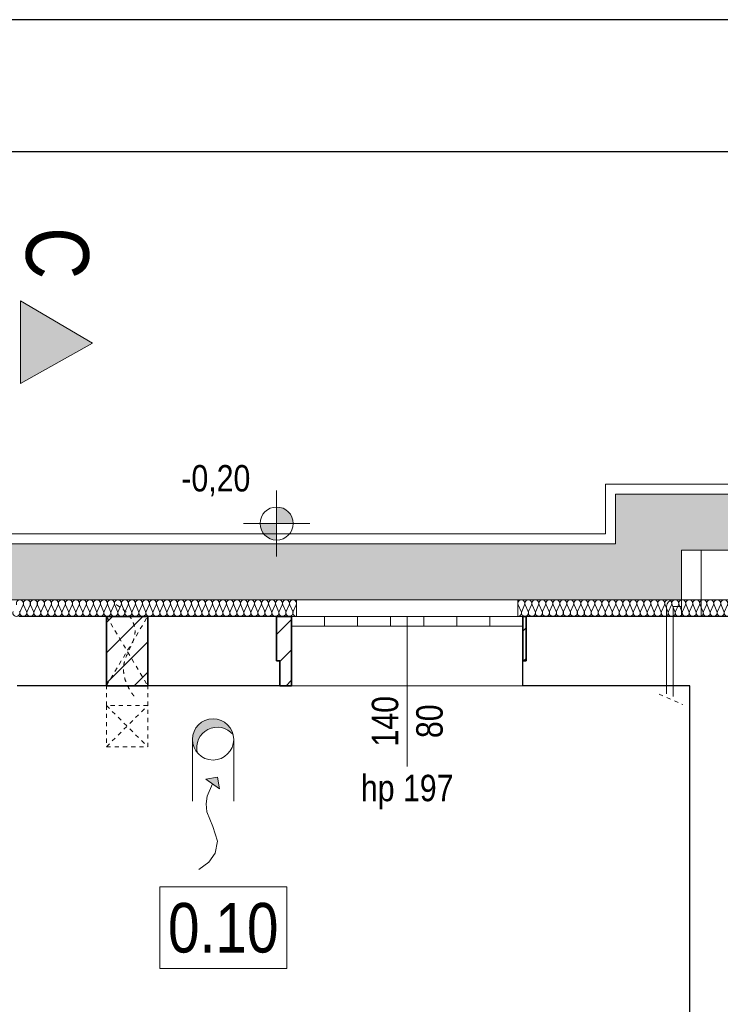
# Model space of a CAD drawing. Extents: x -543332 to -323966, y -9028 to 137422.
# Tile 9 of 250: x -502093 to -497853, y 42698 to 48661. Entities that reach past the tile are written whole.
import ezdxf

# ---------------------------------------------------------------- set-up
doc = ezdxf.new("R2010")
doc.units = 0
doc.header["$MEASUREMENT"] = 0
doc.linetypes.add('Hidden Line', pattern=[50, 25, -25])
for name, color, linetype in [('$ IE Tabela', 7, 'Continuous'), ('Arch ocieplenie', 8, 'Continuous'), ('Arch zmurowania', 8, 'Continuous'), ('INWENT RZĘDNE', 8, 'Continuous'), ('Istniejące kominy', 8, 'Continuous')]:
    doc.layers.add(name, color=color, linetype=linetype)
for name, color, linetype, lineweight in [('Arch ocieplenie_Nr_Pióra__44', 8, 'Continuous', 9), ('Arch okna_Nr_Pióra__82', 8, 'Continuous', 20), ('Arch okna_Nr_Pióra__9', 8, 'Continuous', 9), ('Arch teren_Nr_Pióra__5', 8, 'Continuous', 13), ('Arch wykończenie_Nr_Pióra__3', 8, 'Continuous', 18), ('Arch zmurowania_Nr_Pióra__21', 8, 'Continuous', 9), ('Arch zmurowania_Nr_Pióra__27', 8, 'Continuous', 35), ('INWENT gaz_Nr_Pióra__100', 8, 'Continuous', 13), ('INWENT OPISY_Nr_Pióra__21', 8, 'Continuous', 9), ('INWENT OPISY_Nr_Pióra__41', 8, 'Continuous', 15), ('INWENT RZĘDNE_Nr_Pióra__21', 8, 'Continuous', 9), ('INWENT. OKNA_Nr_Pióra__21', 8, 'Continuous', 9), ('INWENT. OKNA_Nr_Pióra__5', 8, 'Continuous', 13), ('INWENT.ŚCIANY_Nr_Pióra__1', 8, 'Continuous', 25), ('INWENT.ŚCIANY_Nr_Pióra__21', 8, 'Continuous', 9), ('INWENT.ŚCIANY_Nr_Pióra__5', 8, 'Continuous', 13), ('Istniejące kominy_Nr_Pióra__2', 8, 'Continuous', 13), ('Istniejące kominy_Nr_Pióra__21', 8, 'Continuous', 9)]:
    doc.layers.add(name, color=color, linetype=linetype, lineweight=lineweight)
doc.styles.add('GENERATED_STYLE_3', font='ARIALN.TTF')
doc.styles.add('GENERATED_STYLE_4', font='ARIALN.TTF')
doc.styles.add('GENERATED_STYLE_7', font='ARIALN.TTF')
pattern_1 = [(45, (0, 0), (-91.923878, 91.923878), [])]

# ---------------------------------------------------------------- blocks, each defined once
blk = doc.blocks.new('Izolacja cieplna 14_68', base_point=(-499078.3, 45047.6))
at = {"layer": 'Arch ocieplenie_Nr_Pióra__44', "linetype": 'Continuous'}
for p, q in [((-499076.5, 45117.8), (-499058.9, 45077.4)), ((-499055.4, 45077.4), (-499037.8, 45117.8)), ((-499034.2, 45117.8), (-499016.6, 45077.4)), ((-499013.1, 45077.4), (-498995.4, 45117.8)), ((-498991.9, 45117.8), (-498974.3, 45077.4)), ((-498970.7, 45077.4), (-498953.1, 45117.8)), ((-498949.6, 45117.8), (-498932, 45077.4)), ((-498928.4, 45077.4), (-498910.8, 45117.8)), ((-498907.2, 45117.8), (-498889.6, 45077.4)), ((-498886.1, 45077.4), (-498868.5, 45117.8)), ((-498864.9, 45117.8), (-498847.3, 45077.4)), ((-498843.7, 45077.4), (-498826.1, 45117.8)), ((-498822.6, 45117.8), (-498805, 45077.4)), ((-498801.4, 45077.4), (-498783.8, 45117.8)), ((-498780.2, 45117.8), (-498762.6, 45077.4)), ((-498759.1, 45077.4), (-498741.5, 45117.8)), ((-498737.9, 45117.8), (-498720.3, 45077.4)), ((-498716.8, 45077.4), (-498699.1, 45117.8)), ((-498695.6, 45117.8), (-498678, 45077.4)), ((-498674.4, 45077.4), (-498656.8, 45117.8)), ((-498653.3, 45117.8), (-498635.7, 45077.4)), ((-498632.1, 45077.4), (-498614.5, 45117.8)), ((-498610.9, 45117.8), (-498593.3, 45077.4)), ((-498589.8, 45077.4), (-498572.2, 45117.8)), ((-498568.6, 45117.8), (-498551, 45077.4)), ((-498547.4, 45077.4), (-498529.8, 45117.8)), ((-498526.3, 45117.8), (-498508.7, 45077.4)), ((-498505.1, 45077.4), (-498487.5, 45117.8)), ((-498483.9, 45117.8), (-498466.3, 45077.4)), ((-498462.8, 45077.4), (-498445.2, 45117.8)), ((-498441.6, 45117.8), (-498424, 45077.4)), ((-498420.5, 45077.4), (-498402.8, 45117.8)), ((-498399.3, 45117.8), (-498381.7, 45077.4)), ((-498378.1, 45077.4), (-498360.5, 45117.8)), ((-498357, 45117.8), (-498339.3, 45077.4)), ((-498335.8, 45077.4), (-498318.2, 45117.8)), ((-498314.6, 45117.8), (-498297, 45077.4)), ((-498293.5, 45077.4), (-498275.9, 45117.8)), ((-498272.3, 45117.8), (-498254.7, 45077.4)), ((-498251.1, 45077.4), (-498233.5, 45117.8)), ((-498230, 45117.8), (-498212.4, 45077.4)), ((-498208.8, 45077.4), (-498191.2, 45117.8)), ((-498187.6, 45117.8), (-498170, 45077.4)), ((-498166.5, 45077.4), (-498148.9, 45117.8)), ((-498145.3, 45117.8), (-498127.7, 45077.4)), ((-498124.2, 45077.4), (-498106.5, 45117.8)), ((-498103, 45117.8), (-498085.4, 45077.4)), ((-498081.8, 45077.4), (-498064.2, 45117.8)), ((-498060.7, 45117.8), (-498043, 45077.4)), ((-498039.5, 45077.4), (-498021.9, 45117.8)), ((-498018.3, 45117.8), (-498000.7, 45077.4)), ((-497997.2, 45077.4), (-497979.6, 45117.8)), ((-497976, 45117.8), (-497958.4, 45077.4)), ((-497954.8, 45077.4), (-497937.2, 45117.8)), ((-497933.7, 45117.8), (-497916.1, 45077.4)), ((-497912.5, 45077.4), (-497894.9, 45117.8)), ((-497891.3, 45117.8), (-497873.7, 45077.4)), ((-497870.2, 45077.4), (-497852.6, 45117.8)), ((-497849, 45117.8), (-497831.4, 45077.4)), ((-497827.8, 45077.4), (-497810.2, 45117.8)), ((-497806.7, 45117.8), (-497789.1, 45077.4)), ((-497785.5, 45077.4), (-497767.9, 45117.8)), ((-497764.4, 45117.8), (-497746.7, 45077.4)), ((-497743.2, 45077.4), (-497725.6, 45117.8)), ((-497722, 45117.8), (-497704.4, 45077.4)), ((-497700.9, 45077.4), (-497683.3, 45117.8)), ((-497679.7, 45117.8), (-497662.1, 45077.4)), ((-497658.5, 45077.4), (-497640.9, 45117.8)), ((-497637.4, 45117.8), (-497619.8, 45077.4)), ((-497616.2, 45077.4), (-497598.6, 45117.8)), ((-497595, 45117.8), (-497577.4, 45077.4)), ((-497573.9, 45077.4), (-497556.3, 45117.8)), ((-497552.7, 45117.8), (-497535.1, 45077.4)), ((-497531.5, 45077.4), (-497513.9, 45117.8)), ((-497510.4, 45117.8), (-497492.8, 45077.4)), ((-497489.2, 45077.4), (-497471.6, 45117.8)), ((-497468.1, 45117.8), (-497450.4, 45077.4)), ((-497446.9, 45077.4), (-497429.3, 45117.8)), ((-497425.7, 45117.8), (-497408.1, 45077.4)), ((-497404.6, 45077.4), (-497387, 45117.8)), ((-497383.4, 45117.8), (-497365.8, 45077.4)), ((-497362.2, 45077.4), (-497344.6, 45117.8)), ((-497341.1, 45117.8), (-497323.5, 45077.4)), ((-497319.9, 45077.4), (-497302.3, 45117.8)), ((-497298.7, 45117.8), (-497281.1, 45077.4)), ((-497277.6, 45077.4), (-497260, 45117.8)), ((-497256.4, 45117.8), (-497238.8, 45077.4)), ((-497235.2, 45077.4), (-497217.6, 45117.8)), ((-497214.1, 45117.8), (-497196.5, 45077.4)), ((-497192.9, 45077.4), (-497175.3, 45117.8)), ((-497171.8, 45117.8), (-497154.1, 45077.4)), ((-497150.6, 45077.4), (-497133, 45117.8)), ((-497129.4, 45117.8), (-497111.8, 45077.4)), ((-497108.3, 45077.4), (-497090.7, 45117.8)), ((-497087.1, 45117.8), (-497069.5, 45077.4)), ((-497065.9, 45077.4), (-497048.3, 45117.8)), ((-497044.8, 45117.8), (-497027.2, 45077.4)), ((-497023.6, 45077.4), (-497006, 45117.8)), ((-497002.4, 45117.8), (-496984.8, 45077.4)), ((-496981.3, 45077.4), (-496963.7, 45117.8)), ((-496960.1, 45117.8), (-496942.5, 45077.4)), ((-496938.9, 45077.4), (-496921.3, 45117.8)), ((-496917.8, 45117.8), (-496900.2, 45077.4)), ((-496896.6, 45077.4), (-496879, 45117.8)), ((-496875.5, 45117.8), (-496857.8, 45077.4)), ((-496854.3, 45077.4), (-496836.7, 45117.8)), ((-496833.1, 45117.8), (-496815.5, 45077.4)), ((-496812, 45077.4), (-496794.4, 45117.8)), ((-496790.8, 45117.8), (-496773.2, 45077.4)), ((-496769.6, 45077.4), (-496752, 45117.8)), ((-496748.5, 45117.8), (-496730.9, 45077.4)), ((-496727.3, 45077.4), (-496709.7, 45117.8)), ((-496706.1, 45117.8), (-496688.5, 45077.4)), ((-496685, 45077.4), (-496667.4, 45117.8)), ((-496663.8, 45117.8), (-496646.2, 45077.4)), ((-496642.6, 45077.4), (-496625, 45117.8)), ((-496621.5, 45117.8), (-496603.9, 45077.4)), ((-496600.3, 45077.4), (-496582.7, 45117.8)), ((-496579.2, 45117.8), (-496561.5, 45077.4)), ((-496558, 45077.4), (-496540.4, 45117.8)), ((-496536.8, 45117.8), (-496519.2, 45077.4)), ((-496515.7, 45077.4), (-496498, 45117.8)), ((-496494.5, 45117.8), (-496476.9, 45077.4)), ((-496473.3, 45077.4), (-496455.7, 45117.8)), ((-496452.2, 45117.8), (-496434.6, 45077.4)), ((-496431, 45077.4), (-496413.4, 45117.8)), ((-496409.8, 45117.8), (-496392.2, 45077.4)), ((-496388.7, 45077.4), (-496371.1, 45117.8)), ((-496367.5, 45117.8), (-496349.9, 45077.4)), ((-496346.3, 45077.4), (-496328.7, 45117.8)), ((-496325.2, 45117.8), (-496307.6, 45077.4)), ((-496304, 45077.4), (-496286.4, 45117.8)), ((-496282.8, 45117.8), (-496265.2, 45077.4)), ((-496261.7, 45077.4), (-496244.1, 45117.8)), ((-496240.5, 45117.8), (-496222.9, 45077.4)), ((-496219.4, 45077.4), (-496201.7, 45117.8)), ((-496198.2, 45117.8), (-496180.6, 45077.4)), ((-496177, 45077.4), (-496159.4, 45117.8)), ((-496155.9, 45117.8), (-496138.3, 45077.4)), ((-496134.7, 45077.4), (-496117.1, 45117.8)), ((-496113.5, 45117.8), (-496095.9, 45077.4)), ((-496092.4, 45077.4), (-496074.8, 45117.8)), ((-496071.2, 45117.8), (-496053.6, 45077.4)), ((-496050, 45077.4), (-496032.4, 45117.8)), ((-496028.9, 45117.8), (-496011.3, 45077.4)), ((-496007.7, 45077.4), (-495990.1, 45117.8))]:
    blk.add_line(p, q, dxfattribs=at)
for centre, start_param, end_param in [((-499057.2, 45126.4), 4.299595, 8.266775), ((-499014.8, 45126.4), 4.299595, 8.266775), ((-498972.5, 45126.4), 4.299595, 8.266775), ((-498930.2, 45126.4), 4.299595, 8.266775), ((-498887.8, 45126.4), 4.299595, 8.266775), ((-498845.5, 45126.4), 4.299595, 8.266775), ((-498803.2, 45126.4), 4.299595, 8.266775), ((-498760.9, 45126.4), 4.299595, 8.266775), ((-498718.5, 45126.4), 4.299595, 8.266775), ((-498676.2, 45126.4), 4.299595, 8.266775), ((-498633.9, 45126.4), 4.299595, 8.266775), ((-498591.5, 45126.4), 4.299595, 8.266775), ((-498549.2, 45126.4), 4.299595, 8.266775), ((-498506.9, 45126.4), 4.299595, 8.266775), ((-498464.6, 45126.4), 4.299595, 8.266775), ((-498422.2, 45126.4), 4.299595, 8.266775), ((-498379.9, 45126.4), 4.299595, 8.266775), ((-498337.6, 45126.4), 4.299595, 8.266775), ((-498295.2, 45126.4), 4.299595, 8.266775), ((-498252.9, 45126.4), 4.299595, 8.266775), ((-498210.6, 45126.4), 4.299595, 8.266775), ((-498168.3, 45126.4), 4.299595, 8.266775), ((-498125.9, 45126.4), 4.299595, 8.266775), ((-498083.6, 45126.4), 4.299595, 8.266775), ((-498041.3, 45126.4), 4.299595, 8.266775), ((-497998.9, 45126.4), 4.299595, 8.266775), ((-497956.6, 45126.4), 4.299595, 8.266775), ((-497914.3, 45126.4), 4.299595, 8.266775), ((-497872, 45126.4), 4.299595, 8.266775), ((-497829.6, 45126.4), 4.299595, 8.266775), ((-497787.3, 45126.4), 4.299595, 8.266775), ((-497745, 45126.4), 4.299595, 8.266775), ((-497702.6, 45126.4), 4.299595, 8.266775), ((-497660.3, 45126.4), 4.299595, 8.266775), ((-497618, 45126.4), 4.299595, 8.266775), ((-497575.7, 45126.4), 4.299595, 8.266775), ((-497533.3, 45126.4), 4.299595, 8.266775), ((-497491, 45126.4), 4.299595, 8.266775), ((-497448.7, 45126.4), 4.299595, 8.266775), ((-497406.3, 45126.4), 4.299595, 8.266775), ((-497364, 45126.4), 4.299595, 8.266775), ((-497321.7, 45126.4), 4.299595, 8.266775), ((-497279.4, 45126.4), 4.299595, 8.266775), ((-497237, 45126.4), 4.299595, 8.266775), ((-497194.7, 45126.4), 4.299595, 8.266775), ((-497152.4, 45126.4), 4.299595, 8.266775), ((-497110, 45126.4), 4.299595, 8.266775), ((-497067.7, 45126.4), 4.299595, 8.266775), ((-497025.4, 45126.4), 4.299595, 8.266775), ((-496983.1, 45126.4), 4.299595, 8.266775), ((-496940.7, 45126.4), 4.299595, 8.266775), ((-496898.4, 45126.4), 4.299595, 8.266775), ((-496856.1, 45126.4), 4.299595, 8.266775), ((-496813.7, 45126.4), 4.299595, 8.266775), ((-496771.4, 45126.4), 4.299595, 8.266775), ((-496729.1, 45126.4), 4.299595, 8.266775), ((-496686.8, 45126.4), 4.299595, 8.266775), ((-496644.4, 45126.4), 4.299595, 8.266775), ((-496602.1, 45126.4), 4.299595, 8.266775), ((-496559.8, 45126.4), 4.299595, 8.266775), ((-496517.4, 45126.4), 4.299595, 8.266775), ((-496475.1, 45126.4), 4.299595, 8.266775), ((-496432.8, 45126.4), 4.299595, 8.266775), ((-496390.4, 45126.4), 4.299595, 8.266775), ((-496348.1, 45126.4), 4.299595, 8.266775), ((-496305.8, 45126.4), 4.299595, 8.266775), ((-496263.5, 45126.4), 4.299595, 8.266775), ((-496221.1, 45126.4), 4.299595, 8.266775), ((-496178.8, 45126.4), 4.299595, 8.266775), ((-496136.5, 45126.4), 4.299595, 8.266775), ((-496094.1, 45126.4), 4.299595, 8.266775), ((-496051.8, 45126.4), 4.299595, 8.266775), ((-496009.5, 45126.4), 4.299595, 8.266775), ((-499078.3, 45068.9), 3.141593, 5.125182), ((-499036, 45068.9), 1.158004, 5.125183), ((-498993.7, 45068.9), 1.158004, 5.125183), ((-498951.3, 45068.9), 1.158004, 5.125183), ((-498909, 45068.9), 1.158004, 5.125183), ((-498866.7, 45068.9), 1.158004, 5.125183), ((-498824.4, 45068.9), 1.158004, 5.125183), ((-498782, 45068.9), 1.158004, 5.125183), ((-498739.7, 45068.9), 1.158004, 5.125183), ((-498697.4, 45068.9), 1.158004, 5.125183), ((-498655, 45068.9), 1.158004, 5.125183), ((-498612.7, 45068.9), 1.158004, 5.125183), ((-498570.4, 45068.9), 1.158004, 5.125183), ((-498528.1, 45068.9), 1.158004, 5.125183), ((-498485.7, 45068.9), 1.158004, 5.125183), ((-498443.4, 45068.9), 1.158004, 5.125183), ((-498401.1, 45068.9), 1.158004, 5.125183), ((-498358.7, 45068.9), 1.158004, 5.125183), ((-498316.4, 45068.9), 1.158004, 5.125183), ((-498274.1, 45068.9), 1.158004, 5.125183), ((-498231.8, 45068.9), 1.158004, 5.125183), ((-498189.4, 45068.9), 1.158004, 5.125183), ((-498147.1, 45068.9), 1.158004, 5.125183), ((-498104.8, 45068.9), 1.158004, 5.125183), ((-498062.4, 45068.9), 1.158004, 5.125183), ((-498020.1, 45068.9), 1.158004, 5.125183), ((-497977.8, 45068.9), 1.158004, 5.125183), ((-497935.4, 45068.9), 1.158004, 5.125183), ((-497893.1, 45068.9), 1.158004, 5.125183), ((-497850.8, 45068.9), 1.158004, 5.125183), ((-497808.5, 45068.9), 1.158004, 5.125183), ((-497766.1, 45068.9), 1.158004, 5.125183), ((-497723.8, 45068.9), 1.158004, 5.125183), ((-497681.5, 45068.9), 1.158004, 5.125183), ((-497639.1, 45068.9), 1.158004, 5.125183), ((-497596.8, 45068.9), 1.158004, 5.125183), ((-497554.5, 45068.9), 1.158004, 5.125183), ((-497512.2, 45068.9), 1.158004, 5.125183), ((-497469.8, 45068.9), 1.158004, 5.125183), ((-497427.5, 45068.9), 1.158004, 5.125183), ((-497385.2, 45068.9), 1.158004, 5.125183), ((-497342.8, 45068.9), 1.158004, 5.125183), ((-497300.5, 45068.9), 1.158004, 5.125183), ((-497258.2, 45068.9), 1.158004, 5.125183), ((-497215.9, 45068.9), 1.158004, 5.125183), ((-497173.5, 45068.9), 1.158004, 5.125183), ((-497131.2, 45068.9), 1.158004, 5.125183), ((-497088.9, 45068.9), 1.158004, 5.125183), ((-497046.5, 45068.9), 1.158004, 5.125183), ((-497004.2, 45068.9), 1.158004, 5.125183), ((-496961.9, 45068.9), 1.158004, 5.125183), ((-496919.6, 45068.9), 1.158004, 5.125183), ((-496877.2, 45068.9), 1.158004, 5.125183), ((-496834.9, 45068.9), 1.158004, 5.125183), ((-496792.6, 45068.9), 1.158004, 5.125183), ((-496750.2, 45068.9), 1.158004, 5.125183), ((-496707.9, 45068.9), 1.158004, 5.125183), ((-496665.6, 45068.9), 1.158004, 5.125183), ((-496623.3, 45068.9), 1.158004, 5.125183), ((-496580.9, 45068.9), 1.158004, 5.125183), ((-496538.6, 45068.9), 1.158004, 5.125183), ((-496496.3, 45068.9), 1.158004, 5.125183), ((-496453.9, 45068.9), 1.158004, 5.125183), ((-496411.6, 45068.9), 1.158004, 5.125183), ((-496369.3, 45068.9), 1.158004, 5.125183), ((-496327, 45068.9), 1.158004, 5.125183), ((-496284.6, 45068.9), 1.158004, 5.125183), ((-496242.3, 45068.9), 1.158004, 5.125183), ((-496200, 45068.9), 1.158004, 5.125183), ((-496157.6, 45068.9), 1.158004, 5.125183), ((-496115.3, 45068.9), 1.158004, 5.125183), ((-496073, 45068.9), 1.158004, 5.125183), ((-496030.7, 45068.9), 1.158004, 5.125183), ((-495988.3, 45068.9), 1.158004, 3.141593)]:
    blk.add_ellipse(centre, major_axis=(0, 21.3), ratio=0.995137, start_param=start_param, end_param=end_param, dxfattribs=at)
blk = doc.blocks.new('Izolacja cieplna 14_69', base_point=(-505038.3, 45047.6))
at = {"layer": 'Arch ocieplenie_Nr_Pióra__44', "linetype": 'Continuous'}
for p, q in [((-502090.8, 45077.4), (-502073.1, 45117.8)), ((-502069.6, 45117.8), (-502051.9, 45077.4)), ((-502048.4, 45077.4), (-502030.7, 45117.8)), ((-502027.2, 45117.8), (-502009.6, 45077.4)), ((-502006, 45077.4), (-501988.4, 45117.8)), ((-501984.8, 45117.8), (-501967.2, 45077.4)), ((-501963.6, 45077.4), (-501946, 45117.8)), ((-501942.4, 45117.8), (-501924.8, 45077.4)), ((-501921.2, 45077.4), (-501903.6, 45117.8)), ((-501900, 45117.8), (-501882.4, 45077.4)), ((-501878.8, 45077.4), (-501861.2, 45117.8)), ((-501857.6, 45117.8), (-501840, 45077.4)), ((-501836.5, 45077.4), (-501818.8, 45117.8)), ((-501815.3, 45117.8), (-501797.6, 45077.4)), ((-501794.1, 45077.4), (-501776.4, 45117.8)), ((-501772.9, 45117.8), (-501755.2, 45077.4)), ((-501751.7, 45077.4), (-501734.1, 45117.8)), ((-501730.5, 45117.8), (-501712.9, 45077.4)), ((-501709.3, 45077.4), (-501691.7, 45117.8)), ((-501688.1, 45117.8), (-501670.5, 45077.4)), ((-501666.9, 45077.4), (-501649.3, 45117.8)), ((-501645.7, 45117.8), (-501628.1, 45077.4)), ((-501624.5, 45077.4), (-501606.9, 45117.8)), ((-501603.3, 45117.8), (-501585.7, 45077.4)), ((-501582.1, 45077.4), (-501564.5, 45117.8)), ((-501560.9, 45117.8), (-501543.3, 45077.4)), ((-501539.8, 45077.4), (-501522.1, 45117.8)), ((-501518.6, 45117.8), (-501500.9, 45077.4)), ((-501497.4, 45077.4), (-501479.7, 45117.8)), ((-501476.2, 45117.8), (-501458.5, 45077.4)), ((-501455, 45077.4), (-501437.4, 45117.8)), ((-501433.8, 45117.8), (-501416.2, 45077.4)), ((-501412.6, 45077.4), (-501395, 45117.8)), ((-501391.4, 45117.8), (-501373.8, 45077.4)), ((-501370.2, 45077.4), (-501352.6, 45117.8)), ((-501349, 45117.8), (-501331.4, 45077.4)), ((-501327.8, 45077.4), (-501310.2, 45117.8)), ((-501306.6, 45117.8), (-501289, 45077.4)), ((-501285.4, 45077.4), (-501267.8, 45117.8)), ((-501264.3, 45117.8), (-501246.6, 45077.4)), ((-501243.1, 45077.4), (-501225.4, 45117.8)), ((-501221.9, 45117.8), (-501204.2, 45077.4)), ((-501200.7, 45077.4), (-501183, 45117.8)), ((-501179.5, 45117.8), (-501161.8, 45077.4)), ((-501158.3, 45077.4), (-501140.7, 45117.8)), ((-501137.1, 45117.8), (-501119.5, 45077.4)), ((-501115.9, 45077.4), (-501098.3, 45117.8)), ((-501094.7, 45117.8), (-501077.1, 45077.4)), ((-501073.5, 45077.4), (-501055.9, 45117.8)), ((-501052.3, 45117.8), (-501034.7, 45077.4)), ((-501031.1, 45077.4), (-501013.5, 45117.8)), ((-501009.9, 45117.8), (-500992.3, 45077.4)), ((-500988.7, 45077.4), (-500971.1, 45117.8)), ((-500967.6, 45117.8), (-500949.9, 45077.4)), ((-500946.4, 45077.4), (-500928.7, 45117.8)), ((-500925.2, 45117.8), (-500907.5, 45077.4)), ((-500904, 45077.4), (-500886.3, 45117.8)), ((-500882.8, 45117.8), (-500865.2, 45077.4)), ((-500861.6, 45077.4), (-500844, 45117.8)), ((-500840.4, 45117.8), (-500822.8, 45077.4)), ((-500819.2, 45077.4), (-500801.6, 45117.8)), ((-500798, 45117.8), (-500780.4, 45077.4)), ((-500776.8, 45077.4), (-500759.2, 45117.8)), ((-500755.6, 45117.8), (-500738, 45077.4)), ((-500734.4, 45077.4), (-500716.8, 45117.8)), ((-500713.2, 45117.8), (-500695.6, 45077.4)), ((-500692.1, 45077.4), (-500674.4, 45117.8)), ((-500670.9, 45117.8), (-500653.2, 45077.4)), ((-500649.7, 45077.4), (-500632, 45117.8)), ((-500628.5, 45117.8), (-500610.8, 45077.4)), ((-500607.3, 45077.4), (-500589.6, 45117.8)), ((-500586.1, 45117.8), (-500568.5, 45077.4)), ((-500564.9, 45077.4), (-500547.3, 45117.8)), ((-500543.7, 45117.8), (-500526.1, 45077.4)), ((-500522.5, 45077.4), (-500504.9, 45117.8)), ((-500501.3, 45117.8), (-500483.7, 45077.4)), ((-500480.1, 45077.4), (-500462.5, 45117.8)), ((-500458.9, 45117.8), (-500441.3, 45077.4)), ((-500437.7, 45077.4), (-500420.1, 45117.8))]:
    blk.add_line(p, q, dxfattribs=at)
for centre, start_param, end_param in [((-502092.5, 45126.4), 4.299595, 8.266775), ((-502050.2, 45126.4), 4.299595, 8.266775), ((-502007.8, 45126.4), 4.299595, 8.266775), ((-501965.4, 45126.4), 4.299595, 8.266775), ((-501923, 45126.4), 4.299595, 8.266775), ((-501880.6, 45126.4), 4.299595, 8.266775), ((-501838.2, 45126.4), 4.299595, 8.266775), ((-501795.8, 45126.4), 4.299595, 8.266775), ((-501753.5, 45126.4), 4.299595, 8.266775), ((-501711.1, 45126.4), 4.299595, 8.266775), ((-501668.7, 45126.4), 4.299595, 8.266775), ((-501626.3, 45126.4), 4.299595, 8.266775), ((-501583.9, 45126.4), 4.299595, 8.266775), ((-501541.5, 45126.4), 4.299595, 8.266775), ((-501499.2, 45126.4), 4.299595, 8.266775), ((-501456.8, 45126.4), 4.299595, 8.266775), ((-501414.4, 45126.4), 4.299595, 8.266775), ((-501372, 45126.4), 4.299595, 8.266775), ((-501329.6, 45126.4), 4.299595, 8.266775), ((-501287.2, 45126.4), 4.299595, 8.266775), ((-501244.8, 45126.4), 4.299595, 8.266775), ((-501202.5, 45126.4), 4.299595, 8.266775), ((-501160.1, 45126.4), 4.299595, 8.266775), ((-501117.7, 45126.4), 4.299595, 8.266775), ((-501075.3, 45126.4), 4.299595, 8.266775), ((-501032.9, 45126.4), 4.299595, 8.266775), ((-500990.5, 45126.4), 4.299595, 8.266775), ((-500948.1, 45126.4), 4.299595, 8.266775), ((-500905.8, 45126.4), 4.299595, 8.266775), ((-500863.4, 45126.4), 4.299595, 8.266775), ((-500821, 45126.4), 4.299595, 8.266775), ((-500778.6, 45126.4), 4.299595, 8.266775), ((-500736.2, 45126.4), 4.299595, 8.266775), ((-500693.8, 45126.4), 4.299595, 8.266775), ((-500651.4, 45126.4), 4.299595, 8.266775), ((-500609.1, 45126.4), 4.299595, 8.266775), ((-500566.7, 45126.4), 4.299595, 8.266775), ((-500524.3, 45126.4), 4.299595, 8.266775), ((-500481.9, 45126.4), 4.299595, 8.266775), ((-500439.5, 45126.4), 4.299595, 8.266775), ((-502113.7, 45068.9), 1.158004, 5.125183), ((-502071.4, 45068.9), 1.158004, 5.125183), ((-502029, 45068.9), 1.158004, 5.125183), ((-501986.6, 45068.9), 1.158004, 5.125183), ((-501944.2, 45068.9), 1.158004, 5.125183), ((-501901.8, 45068.9), 1.158004, 5.125183), ((-501859.4, 45068.9), 1.158004, 5.125183), ((-501817, 45068.9), 1.158004, 5.125183), ((-501774.7, 45068.9), 1.158004, 5.125183), ((-501732.3, 45068.9), 1.158004, 5.125183), ((-501689.9, 45068.9), 1.158004, 5.125183), ((-501647.5, 45068.9), 1.158004, 5.125183), ((-501605.1, 45068.9), 1.158004, 5.125183), ((-501562.7, 45068.9), 1.158004, 5.125183), ((-501520.3, 45068.9), 1.158004, 5.125183), ((-501478, 45068.9), 1.158004, 5.125183), ((-501435.6, 45068.9), 1.158004, 5.125183), ((-501393.2, 45068.9), 1.158004, 5.125183), ((-501350.8, 45068.9), 1.158004, 5.125183), ((-501308.4, 45068.9), 1.158004, 5.125183), ((-501266, 45068.9), 1.158004, 5.125183), ((-501223.6, 45068.9), 1.158004, 5.125183), ((-501181.3, 45068.9), 1.158004, 5.125183), ((-501138.9, 45068.9), 1.158004, 5.125183), ((-501096.5, 45068.9), 1.158004, 5.125183), ((-501054.1, 45068.9), 1.158004, 5.125183), ((-501011.7, 45068.9), 1.158004, 5.125183), ((-500969.3, 45068.9), 1.158004, 5.125183), ((-500926.9, 45068.9), 1.158004, 5.125183), ((-500884.6, 45068.9), 1.158004, 5.125183), ((-500842.2, 45068.9), 1.158004, 5.125183), ((-500799.8, 45068.9), 1.158004, 5.125183), ((-500757.4, 45068.9), 1.158004, 5.125183), ((-500715, 45068.9), 1.158004, 5.125183), ((-500672.6, 45068.9), 1.158004, 5.125183), ((-500630.3, 45068.9), 1.158004, 5.125183), ((-500587.9, 45068.9), 1.158004, 5.125183), ((-500545.5, 45068.9), 1.158004, 5.125183), ((-500503.1, 45068.9), 1.158004, 5.125183), ((-500460.7, 45068.9), 1.158004, 5.125183), ((-500418.3, 45068.9), 1.158004, 3.141593)]:
    blk.add_ellipse(centre, major_axis=(0, 21.3), ratio=0.996467, start_param=start_param, end_param=end_param, dxfattribs=at)
blk = doc.blocks.new('Ściana_17', base_point=(-501568.3, 45047.6))
at = {"layer": 'Arch zmurowania_Nr_Pióra__21', "linetype": 'Continuous'}
h = blk.add_hatch(dxfattribs=at)
h.set_pattern_fill('Common_Brick', color=256, style=0, pattern_type=2)
h.set_pattern_definition(pattern_1)
h.paths.add_polyline_path([(-501568.3, 44627.6), (-501318.3, 44627.6), (-501318.3, 45047.6), (-501568.3, 45047.6)], flags=0)
at = {"layer": 'Arch zmurowania_Nr_Pióra__27', "linetype": 'Continuous'}
for p, q in [((-501318.3, 45047.6), (-501568.3, 45047.6)), ((-501568.3, 45047.6), (-501568.3, 44627.6)), ((-501318.3, 44627.6), (-501318.3, 45047.6)), ((-501568.3, 44627.6), (-501318.3, 44627.6))]:
    blk.add_line(p, q, dxfattribs=at)
blk = doc.blocks.new('Ściana_18', base_point=(-500538.3, 45047.6))
at = {"layer": 'Arch zmurowania_Nr_Pióra__21', "linetype": 'Continuous'}
h = blk.add_hatch(dxfattribs=at)
h.set_pattern_fill('Common_Brick', color=256, style=0, pattern_type=2)
h.set_pattern_definition(pattern_1)
h.paths.add_polyline_path([(-500538.3, 44777.6), (-500518.3, 44777.6), (-500518.3, 45047.6), (-500538.3, 45047.6)], flags=0)
at = {"layer": 'Arch zmurowania_Nr_Pióra__27', "linetype": 'Continuous'}
for p, q in [((-500518.3, 45047.6), (-500538.3, 45047.6)), ((-500538.3, 45047.6), (-500538.3, 44777.6)), ((-500538.3, 44777.6), (-500518.3, 44777.6))]:
    blk.add_line(p, q, dxfattribs=at)
blk = doc.blocks.new('Ściana_19', base_point=(-500518.3, 45047.6))
at = {"layer": 'Arch zmurowania_Nr_Pióra__21', "linetype": 'Continuous'}
h = blk.add_hatch(dxfattribs=at)
h.set_pattern_fill('Common_Brick', color=256, style=0, pattern_type=2)
h.set_pattern_definition(pattern_1)
h.paths.add_polyline_path([(-500518.3, 44627.6), (-500448.3, 44627.6), (-500448.3, 45047.6), (-500518.3, 45047.6)], flags=0)
at = {"layer": 'Arch zmurowania_Nr_Pióra__27', "linetype": 'Continuous'}
for p, q in [((-500448.3, 45047.6), (-500518.3, 45047.6)), ((-500448.3, 44627.6), (-500448.3, 45047.6)), ((-500518.3, 44777.6), (-500518.3, 44627.6)), ((-500518.3, 44627.6), (-500448.3, 44627.6))]:
    blk.add_line(p, q, dxfattribs=at)
blk = doc.blocks.new('Ściana_20', base_point=(-499048.3, 45047.6))
at = {"layer": 'Arch zmurowania_Nr_Pióra__21', "linetype": 'Continuous'}
h = blk.add_hatch(dxfattribs=at)
h.set_pattern_fill('Common_Brick', color=256, style=0, pattern_type=2)
h.set_pattern_definition(pattern_1)
h.paths.add_polyline_path([(-499048.3, 44777.6), (-499028.3, 44777.6), (-499028.3, 45047.6), (-499048.3, 45047.6)], flags=0)
at = {"layer": 'Arch zmurowania_Nr_Pióra__27', "linetype": 'Continuous'}
for p, q in [((-499028.3, 45047.6), (-499048.3, 45047.6)), ((-499048.3, 45047.6), (-499048.3, 44777.6)), ((-499028.3, 44777.6), (-499028.3, 45047.6)), ((-499048.3, 44777.6), (-499028.3, 44777.6))]:
    blk.add_line(p, q, dxfattribs=at)
blk = doc.blocks.new('Krzywa_3', base_point=(-501009.3, 43513.9))
at = {"layer": 'Istniejące kominy_Nr_Pióra__21', "linetype": 'Continuous'}
blk.add_hatch(color=256, dxfattribs=at).paths.add_polyline_path([(-500896.5, 44073.4), (-500885, 44003.6), (-500966.2, 44062)], flags=0)
for p, q in [((-500896.5, 44073.4), (-500966.2, 44062)), ((-500896.5, 44073.4), (-500885, 44003.6)), ((-500885, 44003.6), (-500966.2, 44062))]:
    blk.add_line(p, q, dxfattribs=at)
at = {"layer": 'Istniejące kominy_Nr_Pióra__21', "linetype": 'Continuous', "flags": 128}
blk.add_lwpolyline([(-501009.3, 43513.9), (-500949.7, 43559.8), (-500910.5, 43614.2), (-500896.5, 43687), (-500925.5, 43775.5), (-500961.4, 43863.2), (-500965.5, 43912.6), (-500958.1, 43958.5), (-500925.6, 44032.8)], dxfattribs=at)
blk = doc.blocks.new('Koty wysokościowe_23', base_point=(-500538.3, 45609.8))
at = {"layer": 'INWENT RZĘDNE_Nr_Pióra__21', "linetype": 'Continuous'}
for points in [[(-500538.3, 45609.8), (-500438.3, 45609.8), (-500445.9, 45648.1), (-500467.6, 45680.6), (-500500.1, 45702.2), (-500538.3, 45709.8)], [(-500538.3, 45609.8), (-500638.3, 45609.8), (-500630.7, 45571.6), (-500609, 45539.1), (-500576.6, 45517.5), (-500538.3, 45509.8)]]:
    blk.add_hatch(color=256, dxfattribs=at).paths.add_polyline_path(points, flags=0)
for p, q in [((-500538.3, 45409.8), (-500538.3, 45809.8)), ((-500738.3, 45609.8), (-500338.3, 45609.8))]:
    blk.add_line(p, q, dxfattribs=at)
blk.add_circle((-500538.3, 45609.8), 100, dxfattribs=at)
at = {"layer": 'INWENT RZĘDNE_Nr_Pióra__21', "insert": (-501115.1, 45774.2), "char_height": 160, "attachment_point": 7, "style": 'GENERATED_STYLE_3'}
blk.add_mtext('{-0,20}', dxfattribs=at)
blk = doc.blocks.new('a3eee')
at = {"layer": '$ IE Tabela'}
for p, q in [((23930.76, 4176.8), (19730.76, 4176.8)), ((23840.76, 4096.8), (19890.76, 4096.8))]:
    blk.add_line(p, q, dxfattribs=at)

msp = doc.modelspace()

# ---------------------------------------------------------------- hatches: boundary and pattern name
at = {"layer": 'Arch okna_Nr_Pióra__82', "linetype": 'Continuous'}
h = msp.add_hatch(dxfattribs=at)
h.set_pattern_fill('Render', color=256, style=0, pattern_type=2)
h.set_pattern_definition([(45, (0, 350), (-111.36932, 111.36932), [0, -105, 0, -157.5]), (110, (350, 350), (148.00159, 53.868173), [0, -77, 0, -133])])
h.paths.add_polyline_path([(-489203.3, 45487.6), (-496558.3, 45487.6), (-496558.3, 45787.6), (-498488.3, 45787.6), (-498488.3, 45487.6), (-502333.3, 45487.6), (-502333.3, 45147.6), (-498088.3, 45147.6), (-498088.3, 45447.6), (-496958.3, 45447.6), (-496958.3, 45147.6), (-489203.3, 45147.6)], flags=0)
at = {"layer": 'INWENT OPISY_Nr_Pióra__21', "linetype": 'Continuous'}
msp.add_hatch(color=256, dxfattribs=at).paths.add_polyline_path([(-501652.1, 46702.6), (-502088.3, 46458.3), (-502088.3, 46958.3)], flags=0)
at = {"layer": 'Istniejące kominy_Nr_Pióra__21', "linetype": 'Continuous'}
msp.add_hatch(color=256, dxfattribs=at).paths.add_polyline_path([(-501018.5, 44221.6, -0.790608), (-500801.9, 44332.3, 0.886866), (-501048.3, 44302.6, 0.178147)], flags=0)

# ---------------------------------------------------------------- linework, layer by layer
at = {"layer": 'Arch okna_Nr_Pióra__9', "linetype": 'Continuous'}
for p, q in [((-500448.3, 44987.6), (-500448.3, 45047.6)), ((-500448.3, 45047.6), (-499048.3, 45047.6)), ((-500248.3, 44987.6), (-500248.3, 45047.6)), ((-500048.3, 44987.6), (-500048.3, 45047.6)), ((-499848.3, 44987.6), (-499848.3, 45047.6)), ((-499648.3, 44987.6), (-499648.3, 45047.6)), ((-499448.3, 44987.6), (-499448.3, 45047.6)), ((-499248.3, 44987.6), (-499248.3, 45047.6)), ((-499048.3, 44987.6), (-499048.3, 45047.6)), ((-500448.3, 44987.6), (-499048.3, 44987.6))]:
    msp.add_line(p, q, dxfattribs=at)
at = {"layer": 'Arch teren_Nr_Pióra__5', "linetype": 'Continuous'}
for p, q in [((-498548.3, 45847.6), (-496498.3, 45847.6)), ((-498548.3, 45547.6), (-498548.3, 45847.6)), ((-498488.3, 45787.6), (-496558.3, 45787.6)), ((-498488.3, 45487.6), (-498488.3, 45787.6)), ((-502333.3, 45547.6), (-498548.3, 45547.6)), ((-502333.3, 45487.6), (-498488.3, 45487.6))]:
    msp.add_line(p, q, dxfattribs=at)
at = {"layer": 'Arch wykończenie_Nr_Pióra__3', "linetype": 'Continuous'}
for p, q in [((-500418.3, 45147.6), (-505038.3, 45147.6)), ((-500418.3, 45047.6), (-500418.3, 45147.6)), ((-495988.3, 45147.6), (-499078.3, 45147.6)), ((-499078.3, 45047.6), (-499078.3, 45147.6))]:
    msp.add_line(p, q, dxfattribs=at)
at = {"layer": 'INWENT gaz_Nr_Pióra__100', "linetype": 'Continuous'}
for p, q in [((-498138.3, 45147.6), (-498088.3, 45147.6)), ((-498178.3, 44579.5), (-498178.3, 45107.6)), ((-498138.3, 45107.6), (-498138.3, 44561.9)), ((-498088.3, 45107.6), (-498138.3, 45107.6))]:
    msp.add_line(p, q, dxfattribs=at)
at = {"layer": 'INWENT gaz_Nr_Pióra__100', "linetype": 'Hidden Line'}
msp.add_line((-498223, 44575.7), (-498081, 44513.4), dxfattribs=at)
at = {"layer": 'INWENT gaz_Nr_Pióra__100', "linetype": 'Continuous'}
msp.add_arc((-498138.3, 45107.6), 40, 90, 180, dxfattribs=at)
at = {"layer": 'INWENT OPISY_Nr_Pióra__41', "linetype": 'Continuous'}
for p, q in [((-502088.3, 46458.3), (-502088.3, 46958.3)), ((-501652.1, 46702.6), (-502088.3, 46958.3)), ((-502088.3, 46458.3), (-501652.1, 46702.6))]:
    msp.add_line(p, q, dxfattribs=at)
at = {"layer": 'INWENT. OKNA_Nr_Pióra__5', "linetype": 'Continuous'}
msp.add_line((-499748.3, 45047.6), (-499748.3, 44137.6), dxfattribs=at)
at = {"layer": 'INWENT.ŚCIANY_Nr_Pióra__1', "linetype": 'Continuous'}
for p, q in [((-500538.3, 45047.6), (-502098.3, 45047.6)), ((-500538.3, 44777.6), (-500538.3, 45047.6)), ((-498038.3, 45047.6), (-499028.3, 45047.6)), ((-499028.3, 44777.6), (-499028.3, 45047.6)), ((-496018.3, 45047.6), (-498038.3, 45047.6)), ((-500518.3, 44777.6), (-500538.3, 44777.6)), ((-500518.3, 44627.6), (-500518.3, 44777.6)), ((-499048.3, 44627.6), (-499048.3, 44777.6)), ((-499028.3, 44777.6), (-499048.3, 44777.6)), ((-500518.3, 44627.6), (-502108.3, 44627.6)), ((-498038.3, 44627.6), (-499048.3, 44627.6)), ((-498038.3, 41707.6), (-498038.3, 44627.6))]:
    msp.add_line(p, q, dxfattribs=at)
at = {"layer": 'INWENT.ŚCIANY_Nr_Pióra__21', "linetype": 'Continuous'}
for p, q in [((-500418.3, 45147.6), (-499078.3, 45147.6)), ((-500518.3, 44627.6), (-499048.3, 44627.6))]:
    msp.add_line(p, q, dxfattribs=at)
at = {"layer": 'INWENT.ŚCIANY_Nr_Pióra__5', "linetype": 'Continuous'}
for p, q in [((-498088.3, 45047.6), (-498088.3, 45447.6)), ((-498088.3, 45447.6), (-497968.3, 45447.6)), ((-497968.3, 45447.6), (-497968.3, 45047.6)), ((-497078.3, 45447.6), (-497968.3, 45447.6))]:
    msp.add_line(p, q, dxfattribs=at)
at = {"layer": 'Istniejące kominy_Nr_Pióra__2', "linetype": 'Hidden Line'}
for p, q in [((-501568.3, 44507.6), (-501568.3, 45047.6)), ((-501568.3, 44627.6), (-501318.3, 45047.6)), ((-501568.3, 45047.6), (-501318.3, 44627.6)), ((-501318.3, 44507.6), (-501318.3, 45047.6)), ((-501318.3, 44507.6), (-501568.3, 44507.6)), ((-501568.3, 44507.6), (-501568.3, 44257.6)), ((-501568.3, 44257.6), (-501318.3, 44507.6)), ((-501568.3, 44507.6), (-501318.3, 44257.6)), ((-501318.3, 44257.6), (-501318.3, 44507.6)), ((-501568.3, 44257.6), (-501318.3, 44257.6))]:
    msp.add_line(p, q, dxfattribs=at)
msp.add_open_spline([(-501508.6, 45117.7), (-501508.6, 45117.7), (-501387.2, 45053), (-501395.8, 44944.6), (-501400.8, 44881.6), (-501446.7, 44830.4), (-501460.7, 44768.4), (-501485.8, 44657.6), (-501395.8, 44558.2), (-501395.8, 44558.2)], degree=3, knots=[0, 0, 0, 0, 1, 1, 1, 2, 2, 2, 3, 3, 3, 3], dxfattribs=at)
at = {"layer": 'Istniejące kominy_Nr_Pióra__21', "linetype": 'Continuous'}
for p, q in [((-501048.3, 44302.6), (-501048.3, 43927.6)), ((-500798.3, 44302.6), (-500798.3, 43927.6))]:
    msp.add_line(p, q, dxfattribs=at)
msp.add_circle((-500923.3, 44302.6), 125, dxfattribs=at)
msp.add_arc((-500897.1, 44251.3), 125, 40.40435, 193.72509, dxfattribs=at)

# ---------------------------------------------------------------- block references
at = {"layer": 'Arch ocieplenie', "color": 104, "linetype": 'Continuous', "lineweight": 13, "true_color": 0x029e21}
for name, p in [('Izolacja cieplna 14_69', (-505038.3, 45047.6)), ('Izolacja cieplna 14_68', (-499078.3, 45047.6))]:
    msp.add_blockref(name, p, dxfattribs=at)
at = {"layer": 'Arch zmurowania'}
for name, p in [('Ściana_17', (-501568.3, 45047.6)), ('Ściana_18', (-500538.3, 45047.6)), ('Ściana_19', (-500518.3, 45047.6)), ('Ściana_20', (-499048.3, 45047.6))]:
    msp.add_blockref(name, p, dxfattribs=at)
at = {"layer": 'INWENT RZĘDNE'}
msp.add_blockref('Koty wysokościowe_23', (-500538.3, 45609.8), dxfattribs=at)
at = {"layer": 'Istniejące kominy', "linetype": 'Continuous'}
msp.add_blockref('Krzywa_3', (-501009.3, 43513.9), dxfattribs=at)

# ---------------------------------------------------------------- texts
at = {"layer": 'INWENT OPISY_Nr_Pióra__21', "linetype": 'Continuous', "insert": (-501674.8, 47247), "char_height": 380, "attachment_point": 2, "rotation": 270, "style": 'GENERATED_STYLE_7'}
msp.add_mtext('{C}', dxfattribs=at)
at = {"layer": 'INWENT. OKNA_Nr_Pióra__21', "linetype": 'Continuous', "insert": (-499962.5, 44412.6), "char_height": 160, "width": 709.227, "attachment_point": 2, "rotation": 90, "line_spacing_factor": 1.008016, "style": 'GENERATED_STYLE_7'}
msp.add_mtext('{140\\P80}', dxfattribs=at)
at = {"layer": 'INWENT. OKNA_Nr_Pióra__21', "linetype": 'Continuous', "insert": (-499748.3, 44088.3), "char_height": 160, "attachment_point": 2, "style": 'GENERATED_STYLE_7'}
msp.add_mtext('{hp 197}', dxfattribs=at)

# ---------------------------------------------------------------- wipeouts: each hides what was drawn before it
at = {"linetype": 'Continuous', "ltscale": 2010871.902343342}
msp.add_wipeout([(-501245.5, 43409.9), (-500477.5, 43409.9), (-500477.5, 42915.8), (-501245.5, 42915.8)], dxfattribs=at).dxf.layer = 'INWENT OPISY_Nr_Pióra__21'

# ---------------------------------------------------------------- next in the draw order: linework, layer by layer
at = {"layer": 'INWENT OPISY_Nr_Pióra__21', "linetype": 'Continuous', "flags": 128}
msp.add_lwpolyline([(-501245.5, 43409.9), (-500477.5, 43409.9), (-500477.5, 42915.8), (-501245.5, 42915.8)], close=True, dxfattribs=at)

# ---------------------------------------------------------------- next in the draw order: block references
at = {"layer": '$ IE Tabela', "transparency": 33554687, "xscale": 10, "yscale": 10, "zscale": 10}
msp.add_blockref('a3eee', (-708448.2, 6893), dxfattribs=at)

# ---------------------------------------------------------------- next in the draw order: texts
at = {"layer": 'INWENT OPISY_Nr_Pióra__21', "linetype": 'Continuous', "insert": (-500861.5, 43007.8), "char_height": 300, "attachment_point": 8, "style": 'GENERATED_STYLE_4'}
msp.add_mtext('{0.10 }', dxfattribs=at)

doc.saveas('drawing.dxf')
